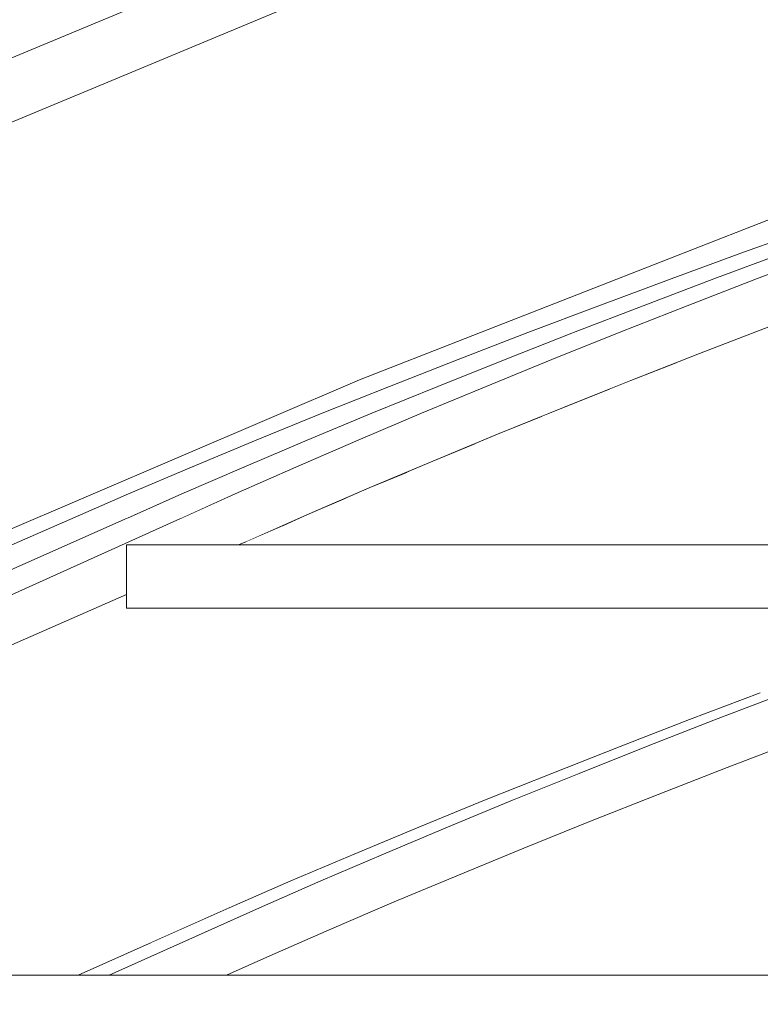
# Model space of a CAD drawing. Header units: millimetres. Extents: x 16408 to 141596, y -21057 to 26364.
# Tile 34 of 115: x 29369 to 29662, y -15 to 374. Entities that reach past the tile are written whole.
import ezdxf

# ---------------------------------------------------------------- set-up
doc = ezdxf.new("R2010")
doc.units = ezdxf.units.MM
doc.header["$MEASUREMENT"] = 0
doc.linetypes.add('Wipeout_Contour', pattern=[1000, 0, -1000])
for name, color, linetype, lineweight in [('0_Nr_pióra__1', 7, 'Continuous', 13), ('0_Nr_pióra__103', 7, 'Continuous', 5), ('0_Nr_pióra__90', 7, 'Continuous', 13)]:
    doc.layers.add(name, color=color, linetype=linetype, lineweight=lineweight)
doc.layers.add('inw_schody zewnętrzne', color=7, linetype='Continuous')

msp = doc.modelspace()

# ---------------------------------------------------------------- linework, layer by layer
at = {"layer": '0_Nr_pióra__103', "color": 7, "linetype": 'Continuous', "lineweight": 5}
for p, q in [((29655.75, 282.23), (29685.16, 292.85)), ((29626.78, 271.6), (29655.75, 282.23)), ((29643.68, 271.6), (29672.08, 282.23)), ((29660.58, 271.6), (29688.42, 282.23)), ((29411.55, 141.43), (29411.55, 166.43)), ((29411.55, 141.43), (29421.01, 141.43))]:
    msp.add_line(p, q, dxfattribs=at)

# ---------------------------------------------------------------- wipeouts: each hides what was drawn before it
at = {"color": 254, "linetype": 'Wipeout_Contour', "lineweight": 0, "ltscale": 88880.199885}
msp.add_wipeout([(29606.22, 250.35), (29637.96, 242.07), (29633.18, 260.98)], dxfattribs=at)
at = {"color": 254, "linetype": 'Wipeout_Contour', "lineweight": 0, "ltscale": 148126.414134}
msp.add_wipeout([(29602.46, 228.06), (29633.05, 166.43), (29647.26, 166.43), (29629.01, 238.56), (29610.92, 231.45)], dxfattribs=at)
at = {"color": 254, "linetype": 'Wipeout_Contour', "lineweight": 0, "ltscale": 504971.990979}
msp.add_wipeout([(29451.12, -3.57), (30293.49, -3.57), (30293.49, 136.43), (29804.91, 136.43), (29791.45, 131.6), (29762.17, 120.98), (29733.27, 110.35), (29704.76, 99.73), (29676.66, 89.1), (29648.98, 78.48), (29621.74, 67.85), (29594.95, 57.23), (29568.62, 46.6), (29542.77, 35.98), (29517.41, 25.35), (29492.55, 14.73), (29468.3, 4.1)], dxfattribs=at).dxf.layer = 'inw_schody zewnętrzne'

# ---------------------------------------------------------------- next in the draw order: wipeouts: each hides what was drawn before it
at = {"color": 254, "linetype": 'Wipeout_Contour', "lineweight": 0, "ltscale": 88840.354117}
msp.add_wipeout([(29615.72, 260.98), (29588.21, 250.35), (29633.18, 260.98)], dxfattribs=at)
at = {"color": 254, "linetype": 'Wipeout_Contour', "lineweight": 0, "ltscale": 118457.326444}
msp.add_wipeout([(29602.46, 228.06), (29601.69, 227.76), (29616.95, 166.43), (29633.05, 166.43)], dxfattribs=at)
at = {"color": 254, "linetype": 'Wipeout_Contour', "lineweight": 0, "ltscale": 118686.085248}
msp.add_wipeout([(29653.59, 141.43), (29662.04, 108.01), (29690.38, 118.64), (29678.88, 141.43)], dxfattribs=at)

# ---------------------------------------------------------------- next in the draw order: wipeouts: each hides what was drawn before it
at = {"color": 254, "linetype": 'Wipeout_Contour', "lineweight": 0, "ltscale": 88787.426}
msp.add_wipeout([(29570.2, 250.35), (29615.72, 260.98), (29598.26, 260.98)], dxfattribs=at)
at = {"color": 254, "linetype": 'Wipeout_Contour', "lineweight": 0, "ltscale": 147982.530871}
msp.add_wipeout([(29584.34, 220.82), (29575.62, 217.28), (29600.43, 166.43), (29616.95, 166.43), (29601.69, 227.76)], dxfattribs=at)
at = {"color": 254, "linetype": 'Wipeout_Contour', "lineweight": 0, "ltscale": 88992.951058}
msp.add_wipeout([(29671.88, 108.01), (29644.28, 97.39), (29676.66, 89.1)], dxfattribs=at)

# ---------------------------------------------------------------- next in the draw order: wipeouts: each hides what was drawn before it
at = {"color": 254, "linetype": 'Wipeout_Contour', "lineweight": 0, "ltscale": 88858.401374}
msp.add_wipeout([(29606.22, 250.35), (29610.92, 231.45), (29637.96, 242.07)], dxfattribs=at)
at = {"color": 254, "linetype": 'Wipeout_Contour', "lineweight": 0, "ltscale": 118341.089916}
msp.add_wipeout([(29574.83, 216.96), (29587.19, 166.43), (29600.43, 166.43), (29575.62, 217.28)], dxfattribs=at)
at = {"color": 254, "linetype": 'Wipeout_Contour', "lineweight": 0, "ltscale": 88968.365966}
msp.add_wipeout([(29634.13, 97.39), (29671.88, 108.01), (29662.04, 108.01)], dxfattribs=at)

# ---------------------------------------------------------------- next in the draw order: linework, layer by layer
at = {"layer": '0_Nr_pióra__103', "color": 7, "linetype": 'Continuous', "lineweight": 5}
msp.add_line((29637.96, 242.07), (29665.44, 252.7), dxfattribs=at)

# ---------------------------------------------------------------- next in the draw order: wipeouts: each hides what was drawn before it
at = {"color": 254, "linetype": 'Wipeout_Contour', "lineweight": 0, "ltscale": 88830.963731}
msp.add_wipeout([(29588.21, 250.35), (29606.22, 250.35), (29633.18, 260.98)], dxfattribs=at)
at = {"color": 254, "linetype": 'Wipeout_Contour', "lineweight": 0, "ltscale": 147841.248201}
msp.add_wipeout([(29549.26, 206.48), (29568.46, 166.43), (29587.19, 166.43), (29574.83, 216.96), (29558.22, 210.2)], dxfattribs=at)
at = {"color": 254, "linetype": 'Wipeout_Contour', "lineweight": 0, "ltscale": 88961.965538}
msp.add_wipeout([(29645.45, 141.43), (29662.04, 108.01), (29653.59, 141.43)], dxfattribs=at)
at = {"color": 254, "linetype": 'Wipeout_Contour', "lineweight": 0, "ltscale": 88970.670073}
msp.add_wipeout([(29676.66, 89.1), (29644.28, 97.39), (29648.98, 78.48)], dxfattribs=at)

# ---------------------------------------------------------------- next in the draw order: linework, layer by layer
at = {"layer": '0_Nr_pióra__103', "color": 7, "linetype": 'Continuous', "lineweight": 5}
msp.add_line((29633.18, 260.98), (29660.58, 271.6), dxfattribs=at)

# ---------------------------------------------------------------- next in the draw order: wipeouts: each hides what was drawn before it
at = {"color": 254, "linetype": 'Wipeout_Contour', "lineweight": 0, "ltscale": 88777.494782}
msp.add_wipeout([(29615.72, 260.98), (29570.2, 250.35), (29588.21, 250.35)], dxfattribs=at)
at = {"color": 254, "linetype": 'Wipeout_Contour', "lineweight": 0, "ltscale": 118227.00881}
msp.add_wipeout([(29548.45, 206.15), (29557.98, 166.43), (29568.46, 166.43), (29549.26, 206.48)], dxfattribs=at)
at = {"color": 254, "linetype": 'Wipeout_Contour', "lineweight": 0, "ltscale": 88951.031609}
msp.add_wipeout([(29671.88, 108.01), (29634.13, 97.39), (29644.28, 97.39)], dxfattribs=at)

# ---------------------------------------------------------------- next in the draw order: linework, layer by layer
at = {"layer": '0_Nr_pióra__103', "color": 7, "linetype": 'Continuous', "lineweight": 5}
for p, q in [((29598.26, 260.98), (29626.78, 271.6)), ((29615.72, 260.98), (29643.68, 271.6))]:
    msp.add_line(p, q, dxfattribs=at)

# ---------------------------------------------------------------- next in the draw order: wipeouts: each hides what was drawn before it
at = {"color": 254, "linetype": 'Wipeout_Contour', "lineweight": 0, "ltscale": 88799.437194}
msp.add_wipeout([(29579.71, 239.73), (29610.92, 231.45), (29606.22, 250.35)], dxfattribs=at)
at = {"color": 254, "linetype": 'Wipeout_Contour', "lineweight": 0, "ltscale": 147702.647709}
msp.add_wipeout([(29523.38, 195.68), (29537.15, 166.43), (29557.98, 166.43), (29548.45, 206.15), (29532.59, 199.57)], dxfattribs=at)
at = {"color": 254, "linetype": 'Wipeout_Contour', "lineweight": 0, "ltscale": 118565.978574}
msp.add_wipeout([(29623.17, 141.43), (29634.13, 97.39), (29662.04, 108.01), (29645.45, 141.43)], dxfattribs=at)

# ---------------------------------------------------------------- next in the draw order: wipeouts: each hides what was drawn before it
at = {"color": 254, "linetype": 'Wipeout_Contour', "lineweight": 0, "ltscale": 88758.583671}
msp.add_wipeout([(29561.17, 239.73), (29606.22, 250.35), (29588.21, 250.35)], dxfattribs=at)
at = {"color": 254, "linetype": 'Wipeout_Contour', "lineweight": 0, "ltscale": 118115.14869}
msp.add_wipeout([(29522.55, 195.33), (29529.36, 166.43), (29537.15, 166.43), (29523.38, 195.68)], dxfattribs=at)
at = {"color": 254, "linetype": 'Wipeout_Contour', "lineweight": 0, "ltscale": 88910.411804}
msp.add_wipeout([(29617.12, 86.76), (29648.98, 78.48), (29644.28, 97.39)], dxfattribs=at)

# ---------------------------------------------------------------- next in the draw order: wipeouts: each hides what was drawn before it
at = {"color": 254, "linetype": 'Wipeout_Contour', "lineweight": 0, "ltscale": 88704.013732}
msp.add_wipeout([(29542.62, 239.73), (29588.21, 250.35), (29570.2, 250.35)], dxfattribs=at)
at = {"color": 254, "linetype": 'Wipeout_Contour', "lineweight": 0, "ltscale": 147566.809532}
msp.add_wipeout([(29498.01, 184.87), (29506.52, 166.43), (29529.36, 166.43), (29522.55, 195.33), (29507.46, 188.95)], dxfattribs=at)
at = {"color": 254, "linetype": 'Wipeout_Contour', "lineweight": 0, "ltscale": 88885.293297}
msp.add_wipeout([(29634.13, 97.39), (29606.67, 86.76), (29644.28, 97.39)], dxfattribs=at)

# ---------------------------------------------------------------- next in the draw order: wipeouts: each hides what was drawn before it
at = {"color": 254, "linetype": 'Wipeout_Contour', "lineweight": 0, "ltscale": 88778.025631}
msp.add_wipeout([(29579.71, 239.73), (29584.34, 220.82), (29610.92, 231.45)], dxfattribs=at)
at = {"color": 254, "linetype": 'Wipeout_Contour', "lineweight": 0, "ltscale": 118005.570818}
msp.add_wipeout([(29497.15, 184.5), (29501.32, 166.43), (29506.52, 166.43), (29498.01, 184.87)], dxfattribs=at)
at = {"color": 254, "linetype": 'Wipeout_Contour', "lineweight": 0, "ltscale": 88870.787461}
msp.add_wipeout([(29623.17, 141.43), (29612.64, 141.43), (29634.13, 97.39)], dxfattribs=at)
at = {"color": 254, "linetype": 'Wipeout_Contour', "lineweight": 0, "ltscale": 88888.498537}
msp.add_wipeout([(29617.12, 86.76), (29621.74, 67.85), (29648.98, 78.48)], dxfattribs=at)

# ---------------------------------------------------------------- next in the draw order: linework, layer by layer
at = {"layer": '0_Nr_pióra__103', "color": 7, "linetype": 'Continuous', "lineweight": 5}
msp.add_line((29610.92, 231.45), (29637.96, 242.07), dxfattribs=at)

# ---------------------------------------------------------------- next in the draw order: wipeouts: each hides what was drawn before it
at = {"color": 254, "linetype": 'Wipeout_Contour', "lineweight": 0, "ltscale": 88750.183047}
msp.add_wipeout([(29561.17, 239.73), (29579.71, 239.73), (29606.22, 250.35)], dxfattribs=at)
at = {"color": 254, "linetype": 'Wipeout_Contour', "lineweight": 0, "ltscale": 147433.812073}
msp.add_wipeout([(29473.15, 174.05), (29476.6, 166.43), (29501.32, 166.43), (29497.15, 184.5), (29482.83, 178.32)], dxfattribs=at)
at = {"color": 254, "linetype": 'Wipeout_Contour', "lineweight": 0, "ltscale": 88868.69334}
msp.add_wipeout([(29606.67, 86.76), (29617.12, 86.76), (29644.28, 97.39)], dxfattribs=at)

# ---------------------------------------------------------------- next in the draw order: linework, layer by layer
at = {"layer": '0_Nr_pióra__103', "color": 7, "linetype": 'Continuous', "lineweight": 5}
msp.add_line((29606.22, 250.35), (29633.18, 260.98), dxfattribs=at)

# ---------------------------------------------------------------- next in the draw order: wipeouts: each hides what was drawn before it
at = {"color": 254, "linetype": 'Wipeout_Contour', "lineweight": 0, "ltscale": 88695.081682}
msp.add_wipeout([(29542.62, 239.73), (29561.17, 239.73), (29588.21, 250.35)], dxfattribs=at)
at = {"color": 254, "linetype": 'Wipeout_Contour', "lineweight": 0, "ltscale": 117898.315494}
msp.add_wipeout([(29472.27, 173.67), (29473.91, 166.43), (29476.6, 166.43), (29473.15, 174.05)], dxfattribs=at)
at = {"color": 254, "linetype": 'Wipeout_Contour', "lineweight": 0, "ltscale": 118447.895405}
msp.add_wipeout([(29593.3, 141.43), (29606.67, 86.76), (29634.13, 97.39), (29612.64, 141.43)], dxfattribs=at)

# ---------------------------------------------------------------- next in the draw order: linework, layer by layer
at = {"layer": '0_Nr_pióra__103', "color": 7, "linetype": 'Continuous', "lineweight": 5}
for p, q in [((29570.2, 250.35), (29598.26, 260.98)), ((29588.21, 250.35), (29615.72, 260.98))]:
    msp.add_line(p, q, dxfattribs=at)

# ---------------------------------------------------------------- next in the draw order: wipeouts: each hides what was drawn before it
at = {"color": 254, "linetype": 'Wipeout_Contour', "lineweight": 0, "ltscale": 88720.07127}
msp.add_wipeout([(29553.69, 229.1), (29584.34, 220.82), (29579.71, 239.73)], dxfattribs=at)
at = {"color": 254, "linetype": 'Wipeout_Contour', "lineweight": 0, "ltscale": 117862.673262}
msp.add_wipeout([(29455.91, 166.43), (29473.91, 166.43), (29472.27, 173.67), (29458.73, 167.7)], dxfattribs=at)
at = {"color": 254, "linetype": 'Wipeout_Contour', "lineweight": 0, "ltscale": 88829.210916}
msp.add_wipeout([(29590.41, 76.14), (29621.74, 67.85), (29617.12, 86.76)], dxfattribs=at)

# ---------------------------------------------------------------- next in the draw order: wipeouts: each hides what was drawn before it
at = {"color": 254, "linetype": 'Wipeout_Contour', "lineweight": 0, "ltscale": 88678.231278}
msp.add_wipeout([(29534.6, 229.1), (29579.71, 239.73), (29561.17, 239.73)], dxfattribs=at)
at = {"color": 254, "linetype": 'Wipeout_Contour', "lineweight": 0, "ltscale": 88803.572139}
msp.add_wipeout([(29579.66, 76.14), (29617.12, 86.76), (29606.67, 86.76)], dxfattribs=at)

# ---------------------------------------------------------------- next in the draw order: wipeouts: each hides what was drawn before it
at = {"color": 254, "linetype": 'Wipeout_Contour', "lineweight": 0, "ltscale": 88622.04774}
msp.add_wipeout([(29515.52, 229.1), (29561.17, 239.73), (29542.62, 239.73)], dxfattribs=at)
at = {"color": 254, "linetype": 'Wipeout_Contour', "lineweight": 0, "ltscale": 88781.229947}
msp.add_wipeout([(29580.45, 141.43), (29606.67, 86.76), (29593.3, 141.43)], dxfattribs=at)
at = {"color": 254, "linetype": 'Wipeout_Contour', "lineweight": 0, "ltscale": 88807.677055}
msp.add_wipeout([(29590.41, 76.14), (29594.95, 57.23), (29621.74, 67.85)], dxfattribs=at)

# ---------------------------------------------------------------- next in the draw order: wipeouts: each hides what was drawn before it
at = {"color": 254, "linetype": 'Wipeout_Contour', "lineweight": 0, "ltscale": 88699.057999}
msp.add_wipeout([(29553.69, 229.1), (29558.22, 210.2), (29584.34, 220.82)], dxfattribs=at)
at = {"color": 254, "linetype": 'Wipeout_Contour', "lineweight": 0, "ltscale": 88787.715255}
msp.add_wipeout([(29579.66, 76.14), (29590.41, 76.14), (29617.12, 86.76)], dxfattribs=at)

# ---------------------------------------------------------------- next in the draw order: linework, layer by layer
at = {"layer": '0_Nr_pióra__103', "color": 7, "linetype": 'Continuous', "lineweight": 5}
msp.add_line((29584.34, 220.82), (29610.92, 231.45), dxfattribs=at)

# ---------------------------------------------------------------- next in the draw order: wipeouts: each hides what was drawn before it
at = {"color": 254, "linetype": 'Wipeout_Contour', "lineweight": 0, "ltscale": 88670.824895}
msp.add_wipeout([(29534.6, 229.1), (29553.69, 229.1), (29579.71, 239.73)], dxfattribs=at)
at = {"color": 254, "linetype": 'Wipeout_Contour', "lineweight": 0, "ltscale": 118331.906311}
msp.add_wipeout([(29563.98, 141.43), (29579.66, 76.14), (29606.67, 86.76), (29580.45, 141.43)], dxfattribs=at)

# ---------------------------------------------------------------- next in the draw order: linework, layer by layer
at = {"layer": '0_Nr_pióra__103', "color": 7, "linetype": 'Continuous', "lineweight": 5}
msp.add_line((29579.71, 239.73), (29606.22, 250.35), dxfattribs=at)

# ---------------------------------------------------------------- next in the draw order: wipeouts: each hides what was drawn before it
at = {"color": 254, "linetype": 'Wipeout_Contour', "lineweight": 0, "ltscale": 88614.119607}
msp.add_wipeout([(29515.52, 229.1), (29534.6, 229.1), (29561.17, 239.73)], dxfattribs=at)
at = {"color": 254, "linetype": 'Wipeout_Contour', "lineweight": 0, "ltscale": 88749.390379}
msp.add_wipeout([(29564.16, 65.51), (29594.95, 57.23), (29590.41, 76.14)], dxfattribs=at)

# ---------------------------------------------------------------- next in the draw order: linework, layer by layer
at = {"layer": '0_Nr_pióra__103', "color": 7, "linetype": 'Continuous', "lineweight": 5}
for p, q in [((29503.73, 231.7), (29702.14, 309.43)), ((29542.62, 239.73), (29570.2, 250.35)), ((29561.17, 239.73), (29588.21, 250.35))]:
    msp.add_line(p, q, dxfattribs=at)

# ---------------------------------------------------------------- next in the draw order: wipeouts: each hides what was drawn before it
at = {"color": 254, "linetype": 'Wipeout_Contour', "lineweight": 0, "ltscale": 88642.143073}
msp.add_wipeout([(29528.14, 218.48), (29558.22, 210.2), (29553.69, 229.1)], dxfattribs=at)
at = {"color": 254, "linetype": 'Wipeout_Contour', "lineweight": 0, "ltscale": 88723.244759}
msp.add_wipeout([(29553.12, 65.51), (29590.41, 76.14), (29579.66, 76.14)], dxfattribs=at)

# ---------------------------------------------------------------- next in the draw order: wipeouts: each hides what was drawn before it
at = {"color": 254, "linetype": 'Wipeout_Contour', "lineweight": 0, "ltscale": 88599.338421}
msp.add_wipeout([(29508.54, 218.48), (29553.69, 229.1), (29534.6, 229.1)], dxfattribs=at)
at = {"color": 254, "linetype": 'Wipeout_Contour', "lineweight": 0, "ltscale": 88693.347331}
msp.add_wipeout([(29548.92, 141.43), (29579.66, 76.14), (29563.98, 141.43)], dxfattribs=at)
at = {"color": 254, "linetype": 'Wipeout_Contour', "lineweight": 0, "ltscale": 88728.247425}
msp.add_wipeout([(29564.16, 65.51), (29568.62, 46.6), (29594.95, 57.23)], dxfattribs=at)

# ---------------------------------------------------------------- next in the draw order: wipeouts: each hides what was drawn before it
at = {"color": 254, "linetype": 'Wipeout_Contour', "lineweight": 0, "ltscale": 88541.570342}
msp.add_wipeout([(29488.94, 218.48), (29534.6, 229.1), (29515.52, 229.1)], dxfattribs=at)
at = {"color": 254, "linetype": 'Wipeout_Contour', "lineweight": 0, "ltscale": 88708.139207}
msp.add_wipeout([(29553.12, 65.51), (29564.16, 65.51), (29590.41, 76.14)], dxfattribs=at)

# ---------------------------------------------------------------- next in the draw order: wipeouts: each hides what was drawn before it
at = {"color": 254, "linetype": 'Wipeout_Contour', "lineweight": 0, "ltscale": 88621.539234}
msp.add_wipeout([(29528.14, 218.48), (29532.59, 199.57), (29558.22, 210.2)], dxfattribs=at)
at = {"color": 254, "linetype": 'Wipeout_Contour', "lineweight": 0, "ltscale": 118218.080358}
msp.add_wipeout([(29535.24, 141.43), (29553.12, 65.51), (29579.66, 76.14), (29548.92, 141.43)], dxfattribs=at)

# ---------------------------------------------------------------- next in the draw order: linework, layer by layer
at = {"layer": '0_Nr_pióra__103', "color": 7, "linetype": 'Continuous', "lineweight": 5}
msp.add_line((29558.22, 210.2), (29584.34, 220.82), dxfattribs=at)

# ---------------------------------------------------------------- next in the draw order: wipeouts: each hides what was drawn before it
at = {"color": 254, "linetype": 'Wipeout_Contour', "lineweight": 0, "ltscale": 88592.930213}
msp.add_wipeout([(29508.54, 218.48), (29528.14, 218.48), (29553.69, 229.1)], dxfattribs=at)
at = {"color": 254, "linetype": 'Wipeout_Contour', "lineweight": 0, "ltscale": 88670.991469}
msp.add_wipeout([(29538.4, 54.89), (29568.62, 46.6), (29564.16, 65.51)], dxfattribs=at)

# ---------------------------------------------------------------- next in the draw order: linework, layer by layer
at = {"layer": '0_Nr_pióra__103', "color": 7, "linetype": 'Continuous', "lineweight": 5}
msp.add_line((29553.69, 229.1), (29579.71, 239.73), dxfattribs=at)

# ---------------------------------------------------------------- next in the draw order: wipeouts: each hides what was drawn before it
at = {"color": 254, "linetype": 'Wipeout_Contour', "lineweight": 0, "ltscale": 88534.650324}
msp.add_wipeout([(29488.94, 218.48), (29508.54, 218.48), (29534.6, 229.1)], dxfattribs=at)
at = {"color": 254, "linetype": 'Wipeout_Contour', "lineweight": 0, "ltscale": 88644.352708}
msp.add_wipeout([(29527.07, 54.89), (29564.16, 65.51), (29553.12, 65.51)], dxfattribs=at)

# ---------------------------------------------------------------- next in the draw order: linework, layer by layer
at = {"layer": '0_Nr_pióra__103', "color": 7, "linetype": 'Continuous', "lineweight": 5}
for p, q in [((29515.52, 229.1), (29542.62, 239.73)), ((29534.6, 229.1), (29561.17, 239.73))]:
    msp.add_line(p, q, dxfattribs=at)

# ---------------------------------------------------------------- next in the draw order: wipeouts: each hides what was drawn before it
at = {"color": 254, "linetype": 'Wipeout_Contour', "lineweight": 0, "ltscale": 88565.692821}
msp.add_wipeout([(29503.09, 207.85), (29532.59, 199.57), (29528.14, 218.48)], dxfattribs=at)
at = {"color": 254, "linetype": 'Wipeout_Contour', "lineweight": 0, "ltscale": 88607.192953}
msp.add_wipeout([(29535.24, 141.43), (29518.07, 141.43), (29553.12, 65.51)], dxfattribs=at)
at = {"color": 254, "linetype": 'Wipeout_Contour', "lineweight": 0, "ltscale": 88650.250725}
msp.add_wipeout([(29538.4, 54.89), (29542.77, 35.98), (29568.62, 46.6)], dxfattribs=at)

# ---------------------------------------------------------------- next in the draw order: wipeouts: each hides what was drawn before it
at = {"color": 254, "linetype": 'Wipeout_Contour', "lineweight": 0, "ltscale": 88521.945835}
msp.add_wipeout([(29482.98, 207.85), (29528.14, 218.48), (29508.54, 218.48)], dxfattribs=at)
at = {"color": 254, "linetype": 'Wipeout_Contour', "lineweight": 0, "ltscale": 88630.00633}
msp.add_wipeout([(29527.07, 54.89), (29538.4, 54.89), (29564.16, 65.51)], dxfattribs=at)

# ---------------------------------------------------------------- next in the draw order: wipeouts: each hides what was drawn before it
at = {"color": 254, "linetype": 'Wipeout_Contour', "lineweight": 0, "ltscale": 88462.623093}
msp.add_wipeout([(29462.87, 207.85), (29508.54, 218.48), (29488.94, 218.48)], dxfattribs=at)
at = {"color": 254, "linetype": 'Wipeout_Contour', "lineweight": 0, "ltscale": 118106.485111}
msp.add_wipeout([(29518.07, 141.43), (29507.1, 141.43), (29527.07, 54.89), (29553.12, 65.51)], dxfattribs=at)

# ---------------------------------------------------------------- next in the draw order: wipeouts: each hides what was drawn before it
at = {"color": 254, "linetype": 'Wipeout_Contour', "lineweight": 0, "ltscale": 88545.509349}
msp.add_wipeout([(29503.09, 207.85), (29507.46, 188.95), (29532.59, 199.57)], dxfattribs=at)
at = {"color": 254, "linetype": 'Wipeout_Contour', "lineweight": 0, "ltscale": 88594.054733}
msp.add_wipeout([(29513.13, 44.26), (29542.77, 35.98), (29538.4, 54.89)], dxfattribs=at)

# ---------------------------------------------------------------- next in the draw order: linework, layer by layer
at = {"layer": '0_Nr_pióra__103', "color": 7, "linetype": 'Continuous', "lineweight": 5}
msp.add_line((29532.59, 199.57), (29558.22, 210.2), dxfattribs=at)

# ---------------------------------------------------------------- next in the draw order: wipeouts: each hides what was drawn before it
at = {"color": 254, "linetype": 'Wipeout_Contour', "lineweight": 0, "ltscale": 88516.539182}
msp.add_wipeout([(29482.98, 207.85), (29503.09, 207.85), (29528.14, 218.48)], dxfattribs=at)
at = {"color": 254, "linetype": 'Wipeout_Contour', "lineweight": 0, "ltscale": 88566.936801}
msp.add_wipeout([(29501.52, 44.26), (29538.4, 54.89), (29527.07, 54.89)], dxfattribs=at)

# ---------------------------------------------------------------- next in the draw order: linework, layer by layer
at = {"layer": '0_Nr_pióra__103', "color": 7, "linetype": 'Continuous', "lineweight": 5}
msp.add_line((29528.14, 218.48), (29553.69, 229.1), dxfattribs=at)

# ---------------------------------------------------------------- next in the draw order: wipeouts: each hides what was drawn before it
at = {"color": 254, "linetype": 'Wipeout_Contour', "lineweight": 0, "ltscale": 88456.714831}
msp.add_wipeout([(29462.87, 207.85), (29482.98, 207.85), (29508.54, 218.48)], dxfattribs=at)
at = {"color": 254, "linetype": 'Wipeout_Contour', "lineweight": 0, "ltscale": 88522.819101}
msp.add_wipeout([(29507.1, 141.43), (29487.91, 141.43), (29527.07, 54.89)], dxfattribs=at)
at = {"color": 254, "linetype": 'Wipeout_Contour', "lineweight": 0, "ltscale": 88573.7273}
msp.add_wipeout([(29513.13, 44.26), (29517.41, 25.35), (29542.77, 35.98)], dxfattribs=at)

# ---------------------------------------------------------------- next in the draw order: linework, layer by layer
at = {"layer": '0_Nr_pióra__103', "color": 7, "linetype": 'Continuous', "lineweight": 5}
for p, q in [((29488.94, 218.48), (29515.52, 229.1)), ((29508.54, 218.48), (29534.6, 229.1))]:
    msp.add_line(p, q, dxfattribs=at)

# ---------------------------------------------------------------- next in the draw order: wipeouts: each hides what was drawn before it
at = {"color": 254, "linetype": 'Wipeout_Contour', "lineweight": 0, "ltscale": 88490.759975}
msp.add_wipeout([(29478.56, 197.23), (29507.46, 188.95), (29503.09, 207.85)], dxfattribs=at)
at = {"color": 254, "linetype": 'Wipeout_Contour', "lineweight": 0, "ltscale": 88553.357017}
msp.add_wipeout([(29501.52, 44.26), (29513.13, 44.26), (29538.4, 54.89)], dxfattribs=at)

# ---------------------------------------------------------------- next in the draw order: wipeouts: each hides what was drawn before it
at = {"color": 254, "linetype": 'Wipeout_Contour', "lineweight": 0, "ltscale": 88446.093481}
msp.add_wipeout([(29457.94, 197.23), (29503.09, 207.85), (29482.98, 207.85)], dxfattribs=at)
at = {"color": 254, "linetype": 'Wipeout_Contour', "lineweight": 0, "ltscale": 117997.186676}
msp.add_wipeout([(29487.91, 141.43), (29479.56, 141.43), (29501.52, 44.26), (29527.07, 54.89)], dxfattribs=at)

# ---------------------------------------------------------------- next in the draw order: wipeouts: each hides what was drawn before it
at = {"color": 254, "linetype": 'Wipeout_Contour', "lineweight": 0, "ltscale": 88385.246762}
msp.add_wipeout([(29462.87, 207.85), (29437.33, 197.23), (29482.98, 207.85)], dxfattribs=at)
at = {"color": 254, "linetype": 'Wipeout_Contour', "lineweight": 0, "ltscale": 88518.619965}
msp.add_wipeout([(29488.37, 33.64), (29517.41, 25.35), (29513.13, 44.26)], dxfattribs=at)

# ---------------------------------------------------------------- next in the draw order: wipeouts: each hides what was drawn before it
at = {"color": 254, "linetype": 'Wipeout_Contour', "lineweight": 0, "ltscale": 88471.007592}
msp.add_wipeout([(29478.56, 197.23), (29482.83, 178.32), (29507.46, 188.95)], dxfattribs=at)
at = {"color": 254, "linetype": 'Wipeout_Contour', "lineweight": 0, "ltscale": 88491.037094}
msp.add_wipeout([(29476.48, 33.64), (29513.13, 44.26), (29501.52, 44.26)], dxfattribs=at)

# ---------------------------------------------------------------- next in the draw order: linework, layer by layer
at = {"layer": '0_Nr_pióra__103', "color": 7, "linetype": 'Continuous', "lineweight": 5}
msp.add_line((29507.46, 188.95), (29532.59, 199.57), dxfattribs=at)

# ---------------------------------------------------------------- next in the draw order: wipeouts: each hides what was drawn before it
at = {"color": 254, "linetype": 'Wipeout_Contour', "lineweight": 0, "ltscale": 88441.691214}
msp.add_wipeout([(29457.94, 197.23), (29478.56, 197.23), (29503.09, 207.85)], dxfattribs=at)
at = {"color": 254, "linetype": 'Wipeout_Contour', "lineweight": 0, "ltscale": 88440.276991}
msp.add_wipeout([(29479.56, 141.43), (29458.48, 141.43), (29501.52, 44.26)], dxfattribs=at)
at = {"color": 254, "linetype": 'Wipeout_Contour', "lineweight": 0, "ltscale": 88498.716738}
msp.add_wipeout([(29488.37, 33.64), (29492.55, 14.73), (29517.41, 25.35)], dxfattribs=at)

# ---------------------------------------------------------------- next in the draw order: linework, layer by layer
at = {"layer": '0_Nr_pióra__103', "color": 7, "linetype": 'Continuous', "lineweight": 5}
msp.add_line((29503.09, 207.85), (29528.14, 218.48), dxfattribs=at)

# ---------------------------------------------------------------- next in the draw order: wipeouts: each hides what was drawn before it
at = {"color": 254, "linetype": 'Wipeout_Contour', "lineweight": 0, "ltscale": 88380.353332}
msp.add_wipeout([(29482.98, 207.85), (29437.33, 197.23), (29457.94, 197.23)], dxfattribs=at)
at = {"color": 254, "linetype": 'Wipeout_Contour', "lineweight": 0, "ltscale": 88478.230896}
msp.add_wipeout([(29476.48, 33.64), (29488.37, 33.64), (29513.13, 44.26)], dxfattribs=at)

# ---------------------------------------------------------------- next in the draw order: linework, layer by layer
at = {"layer": '0_Nr_pióra__103', "color": 7, "linetype": 'Continuous', "lineweight": 5}
for p, q in [((29462.87, 207.85), (29488.94, 218.48)), ((29482.98, 207.85), (29508.54, 218.48))]:
    msp.add_line(p, q, dxfattribs=at)

# ---------------------------------------------------------------- next in the draw order: wipeouts: each hides what was drawn before it
at = {"color": 254, "linetype": 'Wipeout_Contour', "lineweight": 0, "ltscale": 88417.383215}
msp.add_wipeout([(29454.55, 186.6), (29482.83, 178.32), (29478.56, 197.23)], dxfattribs=at)
at = {"color": 254, "linetype": 'Wipeout_Contour', "lineweight": 0, "ltscale": 117890.249683}
msp.add_wipeout([(29458.48, 141.43), (29452.65, 141.43), (29476.48, 33.64), (29501.52, 44.26)], dxfattribs=at)

# ---------------------------------------------------------------- next in the draw order: wipeouts: each hides what was drawn before it
at = {"color": 254, "linetype": 'Wipeout_Contour', "lineweight": 0, "ltscale": 88371.820508}
msp.add_wipeout([(29457.94, 197.23), (29433.44, 186.6), (29478.56, 197.23)], dxfattribs=at)
at = {"color": 254, "linetype": 'Wipeout_Contour', "lineweight": 0, "ltscale": 88444.787048}
msp.add_wipeout([(29464.19, 23.01), (29492.55, 14.73), (29488.37, 33.64)], dxfattribs=at)

# ---------------------------------------------------------------- next in the draw order: wipeouts: each hides what was drawn before it
at = {"color": 254, "linetype": 'Wipeout_Contour', "lineweight": 0, "ltscale": 88309.481291}
msp.add_wipeout([(29412.34, 186.6), (29457.94, 197.23), (29437.33, 197.23)], dxfattribs=at)
at = {"color": 254, "linetype": 'Wipeout_Contour', "lineweight": 0, "ltscale": 88416.822035}
msp.add_wipeout([(29452.1, 23.01), (29488.37, 33.64), (29476.48, 33.64)], dxfattribs=at)

# ---------------------------------------------------------------- next in the draw order: wipeouts: each hides what was drawn before it
at = {"color": 254, "linetype": 'Wipeout_Contour', "lineweight": 0, "ltscale": 88398.072426}
msp.add_wipeout([(29454.55, 186.6), (29458.73, 167.7), (29482.83, 178.32)], dxfattribs=at)
at = {"color": 254, "linetype": 'Wipeout_Contour', "lineweight": 0, "ltscale": 88359.580942}
msp.add_wipeout([(29452.65, 141.43), (29429.74, 141.43), (29476.48, 33.64)], dxfattribs=at)
at = {"color": 254, "linetype": 'Wipeout_Contour', "lineweight": 0, "ltscale": 88425.401565}
msp.add_wipeout([(29464.19, 23.01), (29468.3, 4.1), (29492.55, 14.73)], dxfattribs=at)

# ---------------------------------------------------------------- next in the draw order: linework, layer by layer
at = {"layer": '0_Nr_pióra__103', "color": 7, "linetype": 'Continuous', "lineweight": 5}
for p, q in [((29482.83, 178.32), (29507.46, 188.95)), ((29421.01, 141.43), (30293.49, 141.43))]:
    msp.add_line(p, q, dxfattribs=at)

# ---------------------------------------------------------------- next in the draw order: wipeouts: each hides what was drawn before it
at = {"color": 254, "linetype": 'Wipeout_Contour', "lineweight": 0, "ltscale": 88368.42492}
msp.add_wipeout([(29478.56, 197.23), (29433.44, 186.6), (29454.55, 186.6)], dxfattribs=at)
at = {"color": 254, "linetype": 'Wipeout_Contour', "lineweight": 0, "ltscale": 88404.856055}
msp.add_wipeout([(29452.1, 23.01), (29464.19, 23.01), (29488.37, 33.64)], dxfattribs=at)

# ---------------------------------------------------------------- next in the draw order: linework, layer by layer
at = {"layer": '0_Nr_pióra__103', "color": 7, "linetype": 'Continuous', "lineweight": 5}
msp.add_line((29478.56, 197.23), (29503.09, 207.85), dxfattribs=at)

# ---------------------------------------------------------------- next in the draw order: wipeouts: each hides what was drawn before it
at = {"color": 254, "linetype": 'Wipeout_Contour', "lineweight": 0, "ltscale": 88305.605266}
msp.add_wipeout([(29412.34, 186.6), (29433.44, 186.6), (29457.94, 197.23)], dxfattribs=at)
at = {"color": 254, "linetype": 'Wipeout_Contour', "lineweight": 0, "ltscale": 117798.929757}
msp.add_wipeout([(29464.19, 23.01), (29433.16, 9.14), (29433.16, 6.97), (29468.3, 4.1)], dxfattribs=at)

# ---------------------------------------------------------------- next in the draw order: linework, layer by layer
at = {"layer": '0_Nr_pióra__103', "color": 7, "linetype": 'Continuous', "lineweight": 5}
for p, q in [((28978.41, 196.9), (29702.14, 499.43)), ((29437.33, 197.23), (29462.87, 207.85)), ((29457.94, 197.23), (29482.98, 207.85))]:
    msp.add_line(p, q, dxfattribs=at)

# ---------------------------------------------------------------- next in the draw order: wipeouts: each hides what was drawn before it
at = {"color": 254, "linetype": 'Wipeout_Contour', "lineweight": 0, "ltscale": 117781.864416}
msp.add_wipeout([(29433.15, 176.97), (29433.15, 175.32), (29458.73, 167.7), (29454.55, 186.6)], dxfattribs=at)
at = {"color": 254, "linetype": 'Wipeout_Contour', "lineweight": 0, "ltscale": 117759.971877}
msp.add_wipeout([(29421, 9.13), (29422.42, 9.14), (29464.19, 23.01), (29452.1, 23.01)], dxfattribs=at)
at = {"color": 254, "linetype": 'Wipeout_Contour', "lineweight": 0, "ltscale": 117786.214498}
msp.add_wipeout([(29433.15, -3.57), (29451.12, -3.57), (29468.3, 4.1), (29433.16, 6.97)], dxfattribs=at)

# ---------------------------------------------------------------- next in the draw order: wipeouts: each hides what was drawn before it
at = {"color": 254, "linetype": 'Wipeout_Contour', "lineweight": 0, "ltscale": 117715.72848}
msp.add_wipeout([(29433.44, 186.6), (29411.56, 176.9), (29413.48, 176.92), (29454.55, 186.6)], dxfattribs=at)
at = {"color": 254, "linetype": 'Wipeout_Contour', "lineweight": 0, "ltscale": 227356.527665}
msp.add_wipeout([(32531.76, -2863.57), (28390.86, -2863.57), (28390.86, -6373.57), (32595.85, -6373.57), (35375.85, -6373.57), (35375.85, 136.43), (32531.76, 136.43)], dxfattribs=at).dxf.layer = 'inw_schody zewnętrzne'

# ---------------------------------------------------------------- next in the draw order: linework, layer by layer
at = {"layer": '0_Nr_pióra__1', "color": 7, "linetype": 'Continuous', "lineweight": 13}
msp.add_line((30540.01, -3.57), (28450.82, -3.57), dxfattribs=at)
at = {"layer": '0_Nr_pióra__103', "color": 7, "linetype": 'Continuous', "lineweight": 5}
for p, q in [((29070.2, -3.57), (29411.55, 146.9)), ((29634.13, 97.39), (29662.04, 108.01)), ((29644.28, 97.39), (29671.88, 108.01)), ((29606.67, 86.76), (29634.13, 97.39)), ((29617.12, 86.76), (29644.28, 97.39)), ((29579.66, 76.14), (29606.67, 86.76)), ((29590.41, 76.14), (29617.12, 86.76)), ((29648.98, 78.48), (29676.66, 89.1)), ((29621.74, 67.85), (29648.98, 78.48)), ((29553.12, 65.51), (29579.66, 76.14)), ((29564.16, 65.51), (29590.41, 76.14))]:
    msp.add_line(p, q, dxfattribs=at)
at = {"layer": '0_Nr_pióra__90', "color": 7, "linetype": 'Continuous', "lineweight": 13}
for p, q in [((29594.95, 57.23), (29621.74, 67.85)), ((29527.07, 54.89), (29553.12, 65.51)), ((29538.4, 54.89), (29564.16, 65.51)), ((29501.52, 44.26), (29527.07, 54.89)), ((29513.13, 44.26), (29538.4, 54.89)), ((29568.62, 46.6), (29594.95, 57.23)), ((29476.48, 33.64), (29501.52, 44.26)), ((29488.37, 33.64), (29513.13, 44.26)), ((29542.77, 35.98), (29568.62, 46.6)), ((29517.41, 25.35), (29542.77, 35.98)), ((29452.1, 23.01), (29476.48, 33.64)), ((29464.19, 23.01), (29488.37, 33.64)), ((29492.55, 14.73), (29517.41, 25.35)), ((29392.53, -3.57), (29452.1, 23.01)), ((29404.73, -3.57), (29464.19, 23.01)), ((29468.3, 4.1), (29492.55, 14.73)), ((29451.12, -3.57), (29468.3, 4.1))]:
    msp.add_line(p, q, dxfattribs=at)

# ---------------------------------------------------------------- next in the draw order: wipeouts: each hides what was drawn before it
at = {"color": 254, "linetype": 'Wipeout_Contour', "lineweight": 0, "ltscale": 117630.209948}
msp.add_wipeout([(29391.76, 176.85), (29433.44, 186.6), (29412.34, 186.6), (29389.98, 176.84)], dxfattribs=at)

# ---------------------------------------------------------------- next in the draw order: wipeouts: each hides what was drawn before it
at = {"color": 254, "linetype": 'Wipeout_Contour', "lineweight": 0, "ltscale": 117782.971778}
msp.add_wipeout([(29433.14, 166.43), (29455.91, 166.43), (29458.73, 167.7), (29433.15, 175.32)], dxfattribs=at)

# ---------------------------------------------------------------- next in the draw order: linework, layer by layer
at = {"layer": '0_Nr_pióra__103', "color": 7, "linetype": 'Continuous', "lineweight": 5}
for p, q in [((29455.91, 166.43), (29458.73, 167.7)), ((29411.55, 166.43), (29433.14, 166.43)), ((29433.14, 166.43), (30293.49, 166.43))]:
    msp.add_line(p, q, dxfattribs=at)

# ---------------------------------------------------------------- next in the draw order: wipeouts: each hides what was drawn before it
at = {"color": 254, "linetype": 'Wipeout_Contour', "lineweight": 0, "ltscale": 88302.849043}
msp.add_wipeout([(29413.48, 176.92), (29433.15, 176.97), (29454.55, 186.6)], dxfattribs=at)

# ---------------------------------------------------------------- next in the draw order: linework, layer by layer
at = {"layer": '0_Nr_pióra__103', "color": 7, "linetype": 'Continuous', "lineweight": 5}
for p, q in [((29454.55, 186.6), (29478.56, 197.23)), ((29455.85, 166.43), (29482.83, 178.32))]:
    msp.add_line(p, q, dxfattribs=at)

# ---------------------------------------------------------------- next in the draw order: wipeouts: each hides what was drawn before it
at = {"color": 254, "linetype": 'Wipeout_Contour', "lineweight": 0, "ltscale": 88238.441135}
msp.add_wipeout([(29391.76, 176.85), (29411.56, 176.9), (29433.44, 186.6)], dxfattribs=at)

# ---------------------------------------------------------------- next in the draw order: linework, layer by layer
at = {"layer": '0_Nr_pióra__103', "color": 7, "linetype": 'Continuous', "lineweight": 5}
for p, q in [((28974.59, 170.13), (29718.13, 480.37)), ((28978.41, 6.9), (29503.73, 231.7)), ((29412.34, 186.6), (29437.33, 197.23)), ((29433.44, 186.6), (29457.94, 197.23)), ((28976.96, -3.57), (29412.34, 186.6)), ((29004.5, -3.57), (29433.44, 186.6)), ((29033.27, -3.57), (29454.55, 186.6))]:
    msp.add_line(p, q, dxfattribs=at)

doc.saveas('drawing.dxf')
